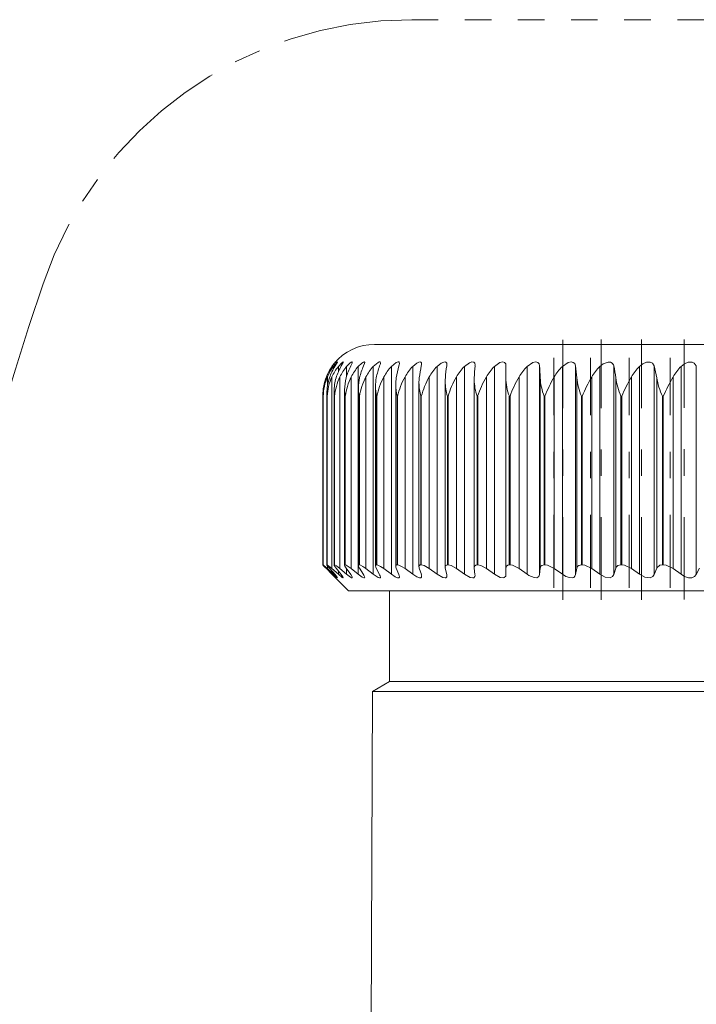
# Model space of a CAD drawing. Header units: centimetres. Extents: x -122 to 72759, y 3298 to 43172.
# Tile 240 of 243: x 31921.68 to 31924.22, y 17245.6 to 17249.31. Entities that reach past the tile are written whole.
import ezdxf

# ---------------------------------------------------------------- set-up
doc = ezdxf.new("R2010")
doc.units = ezdxf.units.CM
doc.header["$MEASUREMENT"] = 0
doc.linetypes.add('DASHDOT', pattern=[25.4, 12.7, -6.35, 0, -6.35])
doc.linetypes.add('MITTE', pattern=[2, 1.25, -0.25, 0.25, -0.25])
doc.layers.get('0').update_dxf_attribs({"lineweight": 5})

# ---------------------------------------------------------------- blocks, each defined once
blk = doc.blocks.new('G$C87052DC9')
at = {"color": 7, "linetype": 'MITTE', "lineweight": 5, "ltscale": 0.132396}
blk.add_line((-40.516, 120.1323), (-35.2202, 120.1323), dxfattribs=at)
at = {"color": 7, "lineweight": 13}
for p, q in [((-40.3897, 117.0035), (-40.875, 117.0035)), ((-28.125, 117.0035), (-40.3897, 117.0035)), ((-41.2613, 116.821), (-41.2498, 116.8342)), ((-39.9059, 116.8037), (-39.9063, 116.7954)), ((-41.2699, 116.7908), (-41.2699, 116.7685)), ((-41.2228, 116.7908), (-41.2228, 116.7404)), ((-41.1428, 116.7908), (-41.1428, 116.6977)), ((-41.0306, 116.7908), (-41.0306, 114.7877)), ((-40.8865, 116.7908), (-40.8865, 114.7877)), ((-40.7112, 116.7908), (-40.7112, 114.7877)), ((-40.5058, 116.7908), (-40.5058, 114.7877)), ((-40.271, 116.7908), (-40.271, 114.7877)), ((-40.0082, 116.7908), (-40.0082, 114.7877)), ((-39.7185, 116.7908), (-39.7185, 114.7877)), ((-39.6083, 116.6817), (-39.6076, 116.7954)), ((-39.4034, 116.7908), (-39.4034, 114.7877)), ((-39.2841, 116.7954), (-39.2841, 114.7845)), ((-39.0644, 116.7908), (-39.0644, 114.7877)), ((-38.9372, 116.7954), (-38.9372, 114.7845)), ((-38.7031, 116.7908), (-38.7031, 114.7877)), ((-38.5687, 116.7954), (-38.5687, 114.7845)), ((-38.3214, 116.7908), (-38.3214, 114.7877)), ((-38.1804, 116.7954), (-38.1804, 114.7845)), ((-37.9211, 116.7908), (-37.9211, 114.7877)), ((-37.7741, 116.7954), (-37.7741, 114.7845)), ((-41.3384, 116.6899), (-41.3384, 116.6838)), ((-41.328, 116.6899), (-41.328, 116.5984)), ((-41.2844, 116.6899), (-41.2844, 114.8425)), ((-41.2078, 116.6899), (-41.2078, 114.8425)), ((-41.0984, 116.6899), (-41.0984, 114.8425)), ((-40.957, 116.6899), (-40.957, 114.8425)), ((-40.784, 116.6899), (-40.784, 114.8425)), ((-40.6702, 114.8657), (-40.6702, 116.6161)), ((-40.5805, 116.6899), (-40.5805, 114.8425)), ((-40.446, 114.8616), (-40.446, 116.6325)), ((-40.3473, 116.6899), (-40.3473, 114.8425)), ((-40.1935, 114.857), (-40.1935, 116.6486)), ((-40.0856, 116.6899), (-40.0856, 114.8425)), ((-39.9138, 116.6645), (-39.9134, 116.6817)), ((-39.9138, 114.8519), (-39.9138, 116.6645)), ((-39.7968, 116.6899), (-39.7968, 114.8425)), ((-39.6083, 114.8463), (-39.6083, 116.6801)), ((-39.4821, 116.6899), (-39.4821, 114.8425)), ((-39.2783, 116.6817), (-39.2783, 114.8457)), ((-39.1431, 116.6899), (-39.1431, 114.8425)), ((-38.9251, 116.6817), (-38.9251, 114.8457)), ((-38.7815, 116.6899), (-38.7815, 114.8425)), ((-38.5503, 116.6817), (-38.5503, 114.8457)), ((-38.3991, 116.6899), (-38.3991, 114.8425)), ((-38.1557, 116.6817), (-38.1557, 114.8457)), ((-37.9977, 116.6899), (-37.9977, 114.8425)), ((-41.3689, 116.5035), (-41.369, 116.514)), ((-41.369, 114.8784), (-41.369, 116.514)), ((-41.3319, 116.5035), (-41.3327, 116.5312)), ((-41.3327, 114.8777), (-41.3327, 116.5312)), ((-41.2638, 114.8765), (-41.2638, 116.5485)), ((-41.1625, 114.8747), (-41.1625, 116.5656)), ((-41.0293, 114.8722), (-41.0293, 116.5826)), ((-40.865, 114.8692), (-40.865, 116.5994)), ((-41.3727, 114.8785), (-41.3727, 116.51)), ((-41.3689, 114.8785), (-41.3689, 116.5035)), ((-41.3685, 116.5035), (-41.3689, 116.5035)), ((-41.3685, 114.8785), (-41.3685, 116.5035)), ((-41.3319, 114.8785), (-41.3319, 116.5035)), ((-41.3308, 116.5035), (-41.3319, 116.5035)), ((-41.3308, 114.8785), (-41.3308, 116.5035)), ((-41.2617, 114.8785), (-41.2617, 116.5035)), ((-41.2599, 116.5035), (-41.2617, 116.5035)), ((-41.2599, 114.8785), (-41.2599, 116.5035)), ((-41.1585, 114.8785), (-41.1585, 116.5035)), ((-41.156, 116.5035), (-41.1585, 116.5035)), ((-41.156, 114.8785), (-41.156, 116.5035)), ((-41.0229, 114.8785), (-41.0229, 116.5035)), ((-41.0197, 116.5035), (-41.0229, 116.5035)), ((-41.0197, 114.8785), (-41.0197, 116.5035)), ((-40.8555, 114.8785), (-40.8555, 116.5035)), ((-40.8517, 116.5035), (-40.8555, 116.5035)), ((-40.8517, 114.8785), (-40.8517, 116.5035)), ((-40.6572, 114.8785), (-40.6572, 116.5035)), ((-40.6527, 116.5035), (-40.6572, 116.5035)), ((-40.6527, 114.8785), (-40.6527, 116.5035)), ((-40.4288, 114.8785), (-40.4288, 116.5035)), ((-40.4237, 116.5035), (-40.4288, 116.5035)), ((-40.4237, 114.8785), (-40.4237, 116.5035)), ((-40.1716, 114.8785), (-40.1716, 116.5035)), ((-40.1659, 116.5035), (-40.1716, 116.5035)), ((-40.1659, 114.8785), (-40.1659, 116.5035)), ((-39.8867, 114.8785), (-39.8867, 116.5035)), ((-39.8804, 116.5035), (-39.8867, 116.5035)), ((-39.8804, 114.8785), (-39.8804, 116.5035)), ((-39.5756, 114.8785), (-39.5756, 116.5035)), ((-39.5688, 116.5035), (-39.5756, 116.5035)), ((-39.5688, 114.8785), (-39.5688, 116.5035)), ((-39.2397, 114.8785), (-39.2397, 116.5035)), ((-39.2324, 116.5035), (-39.2397, 116.5035)), ((-39.2324, 114.8785), (-39.2324, 116.5035)), ((-38.8808, 114.8785), (-38.8808, 116.5035)), ((-38.873, 116.5035), (-38.8808, 116.5035)), ((-38.873, 114.8785), (-38.873, 116.5035)), ((-38.5005, 114.8785), (-38.5005, 116.5035)), ((-38.4923, 116.5035), (-38.5005, 116.5035)), ((-38.4923, 114.8785), (-38.4923, 116.5035)), ((-38.1008, 114.8785), (-38.1008, 116.5035)), ((-38.0922, 116.5035), (-38.1008, 116.5035)), ((-38.0922, 114.8785), (-38.0922, 116.5035)), ((-41.3685, 114.8785), (-41.3689, 114.8785)), ((-41.2796, 114.7845), (-41.3392, 114.8457)), ((-41.2841, 114.7877), (-41.3384, 114.8425)), ((-41.3308, 114.8785), (-41.3319, 114.8785)), ((-41.328, 114.8694), (-41.328, 114.8425)), ((-41.2699, 114.7877), (-41.328, 114.8425)), ((-41.2538, 114.7845), (-41.3083, 114.8457)), ((-41.2228, 114.7877), (-41.2844, 114.8425)), ((-41.2599, 114.8785), (-41.2617, 114.8785)), ((-41.1951, 114.7845), (-41.2443, 114.8457)), ((-41.2228, 114.8188), (-41.2228, 114.7877)), ((-41.1428, 114.7877), (-41.2078, 114.8425)), ((-41.156, 114.8785), (-41.1585, 114.8785)), ((-41.1037, 114.7845), (-41.1474, 114.8457)), ((-41.1428, 114.8393), (-41.1428, 114.7877)), ((-41.0306, 114.7877), (-41.0984, 114.8425)), ((-41.0197, 114.8785), (-41.0229, 114.8785)), ((-40.9802, 114.7845), (-41.0181, 114.8457)), ((-40.8865, 114.7877), (-40.957, 114.8425)), ((-40.8251, 114.7845), (-40.8571, 114.8457)), ((-40.8517, 114.8785), (-40.8555, 114.8785)), ((-40.7112, 114.7877), (-40.784, 114.8425)), ((-40.6392, 114.7845), (-40.6651, 114.8457)), ((-40.6527, 114.8785), (-40.6572, 114.8785)), ((-40.5058, 114.7877), (-40.5805, 114.8425)), ((-40.4233, 114.7845), (-40.4431, 114.8457)), ((-40.4237, 114.8785), (-40.4288, 114.8785)), ((-40.271, 114.7877), (-40.3473, 114.8425)), ((-40.1787, 114.7845), (-40.1921, 114.8457)), ((-40.1659, 114.8785), (-40.1716, 114.8785)), ((-40.0082, 114.7877), (-40.0856, 114.8425)), ((-39.9138, 114.8519), (-39.9134, 114.8457)), ((-39.9063, 114.7845), (-39.9134, 114.8457)), ((-39.8804, 114.8785), (-39.8867, 114.8785)), ((-39.7185, 114.7877), (-39.7968, 114.8425)), ((-39.6076, 114.7845), (-39.6083, 114.8457)), ((-39.5688, 114.8785), (-39.5756, 114.8785)), ((-39.4034, 114.7877), (-39.4821, 114.8425)), ((-39.2841, 114.7845), (-39.2783, 114.8457)), ((-39.2324, 114.8785), (-39.2397, 114.8785)), ((-39.0644, 114.7877), (-39.1431, 114.8425)), ((-38.9372, 114.7845), (-38.9251, 114.8457)), ((-38.873, 114.8785), (-38.8808, 114.8785)), ((-38.7031, 114.7877), (-38.7815, 114.8425)), ((-38.5687, 114.7845), (-38.5503, 114.8457)), ((-38.4923, 114.8785), (-38.5005, 114.8785)), ((-38.3214, 114.7877), (-38.3991, 114.8425)), ((-38.1804, 114.7845), (-38.1557, 114.8457)), ((-38.0922, 114.8785), (-38.1008, 114.8785)), ((-37.9211, 114.7877), (-37.9977, 114.8425)), ((-37.7741, 114.7845), (-37.7434, 114.8457)), ((-41.2615, 114.765), (-41.2841, 114.7877)), ((-41.2796, 114.7845), (-41.2498, 114.7535)), ((-41.2699, 114.8025), (-41.2699, 114.7877)), ((-41.2498, 114.7535), (-41.2615, 114.765)), ((-41.125, 114.6285), (-41.2615, 114.765)), ((-39.9063, 114.7845), (-39.9059, 114.7784)), ((-41.125, 114.6285), (-35.2095, 114.6285)), ((-40.7313, 113.7535), (-40.7313, 114.6285)), ((-40.7313, 113.7535), (-40.8935, 113.6599)), ((-38.4089, 113.7535), (-40.7313, 113.7535)), ((-28.2688, 113.7535), (-38.4089, 113.7535)), ((-40.8935, 113.6599), (-40.9313, 105.0035)), ((-38.5107, 113.6599), (-40.8935, 113.6599)), ((-38.5107, 113.6599), (-29.521, 113.6599))]:
    blk.add_line(p, q, dxfattribs=at)
at = {"color": 7, "linetype": 'DASHDOT', "lineweight": 13, "ltscale": 0.062592}
blk.add_line((-39.0611, 114.5435), (-39.0611, 117.0471), dxfattribs=at)
at = {"color": 7, "linetype": 'DASHDOT', "lineweight": 13, "ltscale": 0.06267}
for p, q in [((-38.6911, 114.5424), (-38.6911, 117.0492)), ((-38.3008, 114.5424), (-38.3008, 117.0492))]:
    blk.add_line(p, q, dxfattribs=at)
at = {"color": 7, "linetype": 'DASHDOT', "lineweight": 13, "ltscale": 0.062614}
blk.add_line((-37.8919, 114.5444), (-37.8919, 117.049), dxfattribs=at)
at = {"color": 7, "linetype": 'DASHDOT', "lineweight": 13, "ltscale": 0.055423}
for p, q in [((-39.1464, 114.6577), (-39.1464, 116.8747)), ((-38.7935, 114.6577), (-38.7935, 116.8747)), ((-38.4197, 114.6577), (-38.4197, 116.8747)), ((-38.0269, 114.6577), (-38.0269, 116.8747))]:
    blk.add_line(p, q, dxfattribs=at)
at = {"color": 7, "lineweight": 13}
for points in [[(-41.2699, 116.7908), (-41.234, 116.8315), (-41.2309, 116.8338), (-41.2299, 116.8342), (-41.2296, 116.8342), (-41.2294, 116.8338)], [(-41.2294, 116.8338), (-41.2295, 116.8332), (-41.2303, 116.8314), (-41.2367, 116.8212), (-41.2538, 116.7954)], [(-41.2228, 116.7908), (-41.1926, 116.8236), (-41.1809, 116.8327), (-41.1783, 116.834), (-41.1773, 116.8342), (-41.1765, 116.8342), (-41.1758, 116.8337), (-41.1757, 116.8335), (-41.1756, 116.8327)], [(-41.1756, 116.8327), (-41.1757, 116.8314), (-41.177, 116.8278), (-41.1951, 116.7954)], [(-41.1428, 116.7908), (-41.1128, 116.8216), (-41.0995, 116.8313), (-41.093, 116.8341), (-41.0908, 116.8342), (-41.0896, 116.8336), (-41.0889, 116.8326), (-41.0886, 116.8308)], [(-41.0886, 116.8308), (-41.0904, 116.8233), (-41.1037, 116.7954)], [(-41.0306, 116.7908), (-40.9965, 116.8232), (-40.9812, 116.8324), (-40.9744, 116.8342), (-40.9719, 116.8339), (-40.9696, 116.8317), (-40.969, 116.8282)], [(-40.969, 116.8282), (-40.9706, 116.8195), (-40.9802, 116.7954)], [(-40.8865, 116.7908), (-40.8385, 116.8302), (-40.8284, 116.8339), (-40.8244, 116.8342), (-40.8199, 116.8327), (-40.8184, 116.8307), (-40.8172, 116.8249)], [(-40.6341, 116.8209), (-40.6354, 116.8286), (-40.6372, 116.8313), (-40.6415, 116.8338), (-40.6481, 116.834), (-40.6656, 116.8277), (-40.7112, 116.7908)], [(-40.5058, 116.7908), (-40.466, 116.8233), (-40.4462, 116.8325), (-40.434, 116.8342), (-40.4292, 116.8332), (-40.4239, 116.8294), (-40.4219, 116.8257), (-40.4204, 116.816)], [(-40.271, 116.7908), (-40.2311, 116.8226), (-40.2055, 116.8332), (-40.1945, 116.8342), (-40.1865, 116.8318), (-40.181, 116.8266), (-40.1789, 116.822), (-40.1773, 116.8103)], [(-40.0082, 116.7908), (-39.9601, 116.8262), (-39.9358, 116.8339), (-39.9191, 116.8321), (-39.9089, 116.8215), (-39.9059, 116.8037)], [(-39.7185, 116.7908), (-39.6658, 116.8277), (-39.6389, 116.8342), (-39.621, 116.8301), (-39.6105, 116.8163), (-39.6076, 116.7954)], [(-39.4034, 116.7908), (-39.3494, 116.8277), (-39.3212, 116.8342), (-39.3014, 116.8301), (-39.2889, 116.8164), (-39.2841, 116.7954)], [(-39.0644, 116.7908), (-39.0094, 116.8277), (-38.98, 116.8342), (-38.9592, 116.8305), (-38.9451, 116.8184), (-38.9372, 116.7954)], [(-38.7031, 116.7908), (-38.6712, 116.816), (-38.6234, 116.8337), (-38.6011, 116.8326), (-38.5832, 116.8233), (-38.5723, 116.8072), (-38.5687, 116.7954)], [(-38.3214, 116.7908), (-38.2895, 116.816), (-38.253, 116.8315), (-38.2172, 116.8327), (-38.1976, 116.8234), (-38.1804, 116.7954)], [(-37.9211, 116.7908), (-37.8894, 116.816), (-37.8523, 116.8315), (-37.8151, 116.8327), (-37.7941, 116.8235), (-37.7741, 116.7954)], [(-41.3327, 114.8777), (-41.3325, 114.8768), (-41.3311, 114.8739), (-41.3083, 114.8457)], [(-41.3308, 114.8785), (-41.33, 114.8784), (-41.3278, 114.8774), (-41.3163, 114.8694), (-41.2844, 114.8425)], [(-41.2638, 114.8765), (-41.2636, 114.8751), (-41.2621, 114.8712), (-41.2443, 114.8457)], [(-41.2599, 114.8785), (-41.2586, 114.8784), (-41.2553, 114.8772), (-41.2404, 114.8682), (-41.2078, 114.8425)], [(-41.1625, 114.8747), (-41.1605, 114.8673), (-41.1474, 114.8457)], [(-41.156, 114.8785), (-41.1487, 114.8766), (-41.127, 114.8641), (-41.0984, 114.8425)], [(-41.0197, 114.8785), (-41.011, 114.8766), (-40.9871, 114.8641), (-40.957, 114.8425)], [(-40.8517, 114.8785), (-40.8416, 114.8766), (-40.8156, 114.8641), (-40.784, 114.8425)], [(-40.6527, 114.8785), (-40.6413, 114.8766), (-40.6133, 114.8641), (-40.5805, 114.8425)], [(-40.4237, 114.8785), (-40.3971, 114.8718), (-40.3473, 114.8425)], [(-40.1659, 114.8785), (-40.1371, 114.8718), (-40.0856, 114.8425)], [(-39.8867, 114.8785), (-39.8995, 114.8764), (-39.9098, 114.8679), (-39.9138, 114.8519)], [(-39.8804, 114.8785), (-39.8496, 114.8718), (-39.7968, 114.8425)], [(-39.5756, 114.8785), (-39.5913, 114.8757), (-39.6038, 114.8652), (-39.6083, 114.8457)], [(-39.5688, 114.8785), (-39.5449, 114.8747), (-39.4821, 114.8425)], [(-39.2397, 114.8785), (-39.2639, 114.8723), (-39.2714, 114.8652), (-39.2783, 114.8457)], [(-39.2324, 114.8785), (-39.2072, 114.8747), (-39.1431, 114.8425)], [(-38.8808, 114.8785), (-38.9068, 114.8724), (-38.9159, 114.8651), (-38.9251, 114.8457)], [(-38.873, 114.8785), (-38.8465, 114.8747), (-38.7815, 114.8425)], [(-38.5005, 114.8785), (-38.5288, 114.8723), (-38.5425, 114.861), (-38.5503, 114.8457)], [(-38.4923, 114.8785), (-38.4647, 114.8746), (-38.3991, 114.8425)], [(-38.1008, 114.8785), (-38.1244, 114.875), (-38.1533, 114.8509), (-38.1557, 114.8457)], [(-38.0922, 114.8785), (-38.0635, 114.8746), (-37.9977, 114.8425)], [(-41.2294, 114.7539), (-41.2295, 114.7536), (-41.2298, 114.7535), (-41.2303, 114.7536), (-41.2319, 114.7545), (-41.237, 114.7583), (-41.2699, 114.7877)], [(-41.2538, 114.7845), (-41.234, 114.7613), (-41.2296, 114.7548), (-41.2294, 114.7539)], [(-41.1756, 114.7549), (-41.1757, 114.7542), (-41.176, 114.7538), (-41.1766, 114.7536), (-41.1785, 114.7538), (-41.1845, 114.757), (-41.2228, 114.7877)], [(-41.1951, 114.7845), (-41.1792, 114.7631), (-41.1758, 114.7562), (-41.1756, 114.7549)], [(-41.0886, 114.7565), (-41.089, 114.7548), (-41.0894, 114.7542), (-41.0908, 114.7536), (-41.0922, 114.7536), (-41.0957, 114.7545), (-41.1068, 114.7603), (-41.1428, 114.7877)], [(-41.1037, 114.7845), (-41.0907, 114.7634), (-41.0889, 114.7584), (-41.0886, 114.7565)], [(-40.969, 114.7587), (-40.9695, 114.7561), (-40.9701, 114.7551), (-40.9721, 114.7538), (-40.9739, 114.7535), (-40.9789, 114.7543), (-40.9924, 114.7606), (-41.0306, 114.7877)], [(-40.8172, 114.7615), (-40.8183, 114.7568), (-40.8215, 114.7541), (-40.827, 114.7536), (-40.8389, 114.7572), (-40.8865, 114.7877)], [(-40.6341, 114.7649), (-40.6349, 114.7596), (-40.6386, 114.7551), (-40.6423, 114.7538), (-40.6516, 114.7543), (-40.6764, 114.7646), (-40.7112, 114.7877)], [(-40.4204, 114.7689), (-40.4221, 114.7605), (-40.4294, 114.7544), (-40.4397, 114.7538), (-40.4674, 114.7636), (-40.5058, 114.7877)], [(-40.1773, 114.7734), (-40.1791, 114.7634), (-40.187, 114.7553), (-40.1951, 114.7536), (-40.2163, 114.7574), (-40.271, 114.7877)], [(-39.9059, 114.7784), (-39.9083, 114.7657), (-39.919, 114.7555), (-39.9286, 114.7536), (-39.9531, 114.7579), (-40.0082, 114.7877)], [(-39.6076, 114.7845), (-39.6105, 114.7685), (-39.6243, 114.7556), (-39.6356, 114.7536), (-39.6638, 114.7585), (-39.7185, 114.7877)], [(-39.2841, 114.7845), (-39.291, 114.7654), (-39.3091, 114.7546), (-39.3366, 114.7556), (-39.3864, 114.7768), (-39.4034, 114.7877)], [(-38.9372, 114.7845), (-38.9432, 114.7695), (-38.9551, 114.7587), (-38.9668, 114.7546), (-38.9961, 114.7556), (-39.0302, 114.7676), (-39.0644, 114.7877)], [(-38.5687, 114.7845), (-38.5803, 114.7653), (-38.6024, 114.7547), (-38.6511, 114.7604), (-38.7031, 114.7877)], [(-38.1804, 114.7845), (-38.1943, 114.7653), (-38.2183, 114.7547), (-38.269, 114.7603), (-38.3214, 114.7877)], [(-37.7741, 114.7845), (-37.7902, 114.7653), (-37.8161, 114.7547), (-37.8503, 114.7555), (-37.8868, 114.7676), (-37.9211, 114.7877)]]:
    blk.add_lwpolyline(points, dxfattribs=at)
at = {"color": 7, "linetype": 'MITTE', "lineweight": 5}
for centre, radius, start, end in [((-40.516, 116.3823), 3.75, 90, 161.24401), ((-12.5395, 106.8823), 33.2955, 161.24401, 173.15684)]:
    blk.add_arc(centre, radius, start, end, dxfattribs=at)
at = {"color": 7, "lineweight": 13}
for centre, radius, start, end in [((-40.875, 116.5035), 0.5, 90, 140.58121), ((-40.8857, 116.5128), 0.4859, 140.62437, 145.09057), ((-40.7879, 116.4471), 0.6026, 140.0346, 144.69026), ((-40.9146, 116.836), 0.0981, 335.6215, 353.51946), ((-40.7283, 116.827), 0.0945, 340.48289, 356.26169), ((-40.5146, 116.8192), 0.0942, 345.41261, 358.06124), ((-40.2736, 116.8116), 0.0963, 350.30294, 359.19662), ((-40.8736, 116.5105), 0.496, 144.94675, 159.81987), ((-40.8791, 116.5082), 0.4939, 145.09044, 158.41017), ((-40.8823, 116.5005), 0.4843, 143.16902, 156.9785), ((-40.8214, 116.5184), 0.5135, 147.35606, 161.46743), ((-40.8488, 116.493), 0.4781, 141.46376, 155.67303), ((-40.728, 116.526), 0.5392, 150.0223, 163.22292), ((-40.7796, 116.4857), 0.4744, 139.96421, 154.49626), ((-40.59, 116.5331), 0.5769, 152.94974, 165.07667), ((-40.6758, 116.4787), 0.4725, 138.65978, 153.44954), ((-40.4018, 116.5396), 0.6325, 156.13691, 167.01745), ((-40.5384, 116.4723), 0.4718, 137.54035, 152.53341), ((-40.1533, 116.5453), 0.7168, 159.57495, 169.03274), ((-40.3684, 116.4666), 0.4719, 136.59663, 151.74775), ((-39.8244, 116.5501), 0.8509, 163.246, 171.10931), ((-40.1669, 116.4615), 0.4725, 135.82032, 151.09205), ((-39.3676, 116.554), 1.083, 167.12219, 173.23381), ((-39.9352, 116.4574), 0.4733, 135.20439, 150.56559), ((-38.6443, 116.5569), 1.5528, 171.16544, 175.39338), ((-39.6745, 116.4541), 0.474, 134.74308, 150.16762), ((-37.0099, 116.5587), 2.906, 175.32837, 177.57592), ((-39.3862, 116.4519), 0.4746, 134.432, 149.89746), ((-39.0718, 116.4507), 0.4749, 134.26817, 149.7546), ((-42.8528, 116.559), 3.5766, 1.96562, 3.79054), ((-38.7329, 116.4506), 0.475, 134.25, 149.73873), ((-40.6368, 116.5574), 1.7163, 4.15152, 7.97178), ((-38.3711, 116.4515), 0.4747, 134.37733, 149.84983), ((-39.6967, 116.5547), 1.1534, 6.31685, 12.04428), ((-37.9881, 116.4535), 0.4742, 134.65136, 150.08812), ((-39.035, 116.551), 0.8889, 8.44973, 15.95889), ((-37.5858, 116.4565), 0.4734, 135.07475, 150.45408), ((-40.8847, 116.5101), 0.488, 158.38139, 180.01398), ((-40.8845, 116.5143), 0.4845, 159.79098, 180.03755), ((-40.863, 116.4913), 0.5056, 156.87606, 178.61878), ((-40.8628, 116.5323), 0.4699, 161.46111, 180.12766), ((-40.8042, 116.4712), 0.5276, 155.51315, 176.48705), ((-40.8073, 116.5499), 0.4564, 163.2165, 180.17681), ((-40.7081, 116.4494), 0.5545, 154.29429, 174.39525), ((-40.7183, 116.5671), 0.4441, 165.05305, 180.19614), ((-40.5746, 116.4255), 0.5867, 153.21861, 172.35828), ((-40.5964, 116.584), 0.4329, 166.96706, 180.19568), ((-40.4036, 116.3992), 0.625, 152.28412, 170.3892), ((-40.4423, 116.6007), 0.4227, 168.95359, 180.17165), ((-40.1949, 116.3699), 0.6703, 151.48798, 168.49921), ((-40.2567, 116.617), 0.4135, 171.00741, 180.13478), ((-40.1554, 116.619), 0.5148, 180.33238, 192.96434), ((-39.9483, 116.337), 0.7239, 150.82694, 166.6975), ((-39.9232, 116.6371), 0.5228, 180.50212, 194.79391), ((-40.0406, 116.6331), 0.4054, 173.12237, 180.09123), ((-39.663, 116.2996), 0.7876, 150.29755, 164.99151), ((-39.7951, 116.649), 0.3983, 175.29168, 180.04861), ((-39.6614, 116.6553), 0.5321, 180.71924, 196.56867), ((-39.3382, 116.2566), 0.8638, 149.89642, 163.38696), ((-39.3711, 116.6739), 0.5429, 180.9908, 198.28201), ((-38.9719, 116.2064), 0.9561, 149.6204, 161.88808), ((-39.0555, 116.6925), 0.5532, 181.12095, 199.96483), ((-38.5609, 116.1466), 1.0694, 149.46666, 160.49785), ((-38.6915, 116.717), 0.5881, 183.44756, 201.27431), ((-38.0997, 116.0737), 1.2116, 149.43274, 159.21823), ((-38.2974, 116.7447), 0.6311, 185.73372, 202.45681), ((-37.579, 115.982), 1.3953, 149.51654, 158.05045), ((-37.8735, 116.7763), 0.6835, 187.96277, 203.51233), ((-36.9815, 115.8621), 1.6415, 149.71627, 156.9953), ((-37.4199, 116.813), 0.7477, 190.11994, 204.44211), ((-36.2748, 115.6964), 1.9887, 150.03009, 156.05355), ((-40.7693, 116.5486), 0.4945, 180.02031, 185.23367), ((-40.6646, 116.566), 0.4979, 180.05237, 187.21456), ((-40.5269, 116.5836), 0.5024, 180.11487, 189.16779), ((-40.3569, 116.6012), 0.5081, 180.2049, 191.08666), ((-40.8561, 115.3423), 0.6943, 221.91867, 226.0241), ((-41.081, 115.1159), 0.3735, 219.50349, 226.29674), ((-41.664, 114.5123), 0.4708, 44.49636, 51.09097), ((-41.332, 114.8778), 0.000708, 83.7728, 185.49827), ((-41.262, 114.8767), 0.00181, 82.02748, 186.83507), ((-41.159, 114.8751), 0.00347, 82.07994, 186.78108), ((-40.9668, 114.884), 0.0638, 190.67588, 216.71792), ((-41.0237, 114.8729), 0.00563, 81.99501, 186.88055), ((-40.8075, 114.876), 0.058, 186.71127, 211.38243), ((-40.8567, 114.8702), 0.00829, 81.97788, 186.91316), ((-40.6155, 114.8694), 0.0549, 183.82139, 205.47023), ((-40.6588, 114.8671), 0.0114, 81.91633, 186.96673), ((-40.4309, 114.8634), 0.0151, 81.95986, 186.9372), ((-40.3925, 114.8634), 0.0535, 181.91302, 199.27206), ((-40.14, 114.8577), 0.0534, 180.76787, 192.9798), ((-40.1742, 114.8593), 0.0192, 82.08293, 186.82797), ((-41.0309, 114.7462), 0.0634, 11.47252, 37.05393), ((-40.8736, 114.7545), 0.0569, 7.15364, 31.7353), ((-40.6875, 114.7611), 0.0536, 4.07374, 25.79191), ((-40.4726, 114.767), 0.0522, 2.04771, 19.53623), ((-40.2294, 114.7726), 0.0521, 0.81948, 13.1511)]:
    blk.add_arc(centre, radius, start, end, dxfattribs=at)

msp = doc.modelspace()

# ---------------------------------------------------------------- block references
at = {"xscale": 0.3907495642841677, "yscale": 0.3907495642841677, "zscale": 0.3907495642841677}
msp.add_blockref('G$C87052DC9', (31938.98374, 17202.36486), dxfattribs=at)

doc.saveas('drawing.dxf')
